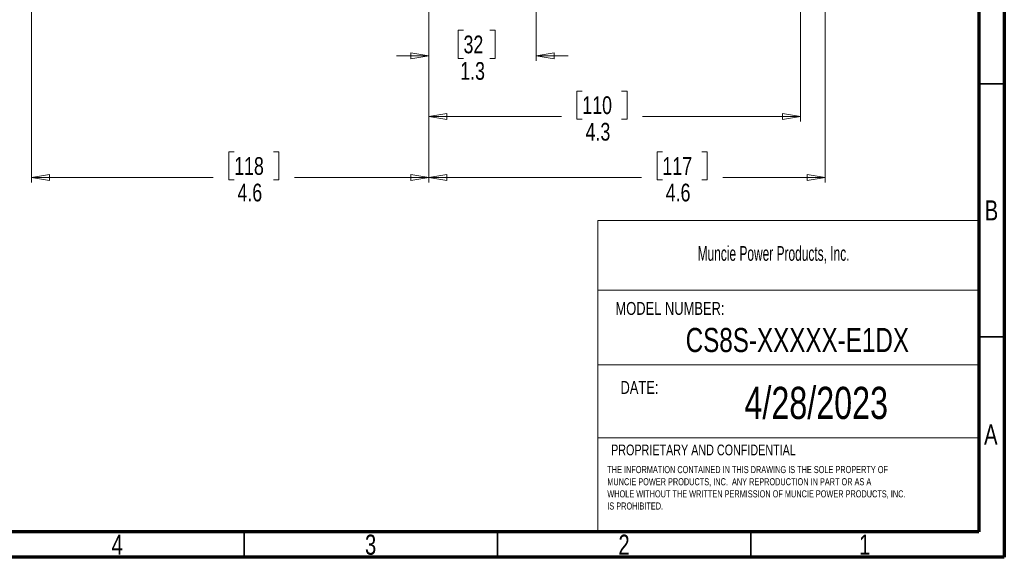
# Model space of a CAD drawing. Header units: inches. Extents: x 0.6 to 16.3, y 0.2 to 11.5.
# Tile 7 of 9: x 8.7 to 16.3, y 0.2 to 4.4. Entities that reach past the tile are written whole.
import ezdxf

# ---------------------------------------------------------------- set-up
doc = ezdxf.new("R2010")
doc.units = ezdxf.units.IN
doc.header["$MEASUREMENT"] = 0
doc.styles.add('SLDTEXTSTYLE0', font='TXT', dxfattribs={"width": 0.75})
doc.styles.add('SLDTEXTSTYLE1', font='TXT', dxfattribs={"width": 0.605})
doc.dimstyles.new('SLDDIMSTYLE1', dxfattribs={"dimtxt": 0.137795, "dimasz": 0.14, "dimexe": 0, "dimexo": 0.0625, "dimgap": 0.034449, "dimtad": 0, "dimdec": 1, "dimlfac": 1.5, "dimrnd": 1e-09, "dimzin": 12, "dimdsep": 46, "dimtxsty": 'SLDTEXTSTYLE0', "dimblk1": 'CLOSED', "dimblk2": 'CLOSED', "dimsah": 1, "dimcen": 0.09, "dimadec": 0, "dimazin": 3, "dimtfac": 1, "dimtdec": 1, "dimtofl": 0, "dimtmove": 0, "dimatfit": 3, "dimldrblk": 'CLOSED', "dimfxl": 0, "dimfrac": 2, "dimtolj": 1, "dimtzin": 12, "dimarcsym": 0})
doc.dimstyles.new('SLDDIMSTYLE2', dxfattribs={"dimtxt": 0.137795, "dimasz": 0.14, "dimexe": 0, "dimexo": 0.0625, "dimgap": 0.034449, "dimtad": 0, "dimdec": 1, "dimlfac": 1.5, "dimrnd": 1e-09, "dimzin": 12, "dimdsep": 46, "dimtxsty": 'SLDTEXTSTYLE0', "dimblk1": 'CLOSED', "dimblk2": 'CLOSED', "dimsah": 1, "dimcen": 0.09, "dimadec": 0, "dimazin": 3, "dimtfac": 1, "dimtofl": 0, "dimtmove": 0, "dimatfit": 3, "dimldrblk": 'CLOSED', "dimfxl": 0, "dimfrac": 2, "dimtolj": 1, "dimtzin": 12, "dimarcsym": 0})
doc.dimstyles.new('SLDDIMSTYLE4', dxfattribs={"dimtxt": 0.137795, "dimasz": 0.14, "dimexe": 0, "dimexo": 0.0625, "dimgap": 0.034449, "dimtad": 0, "dimdec": 1, "dimlfac": 1.5, "dimrnd": 1e-09, "dimzin": 12, "dimdsep": 46, "dimtxsty": 'SLDTEXTSTYLE0', "dimblk1": 'CLOSED', "dimblk2": 'CLOSED', "dimsah": 1, "dimcen": 0.09, "dimadec": 0, "dimazin": 3, "dimtfac": 1, "dimtdec": 1, "dimtmove": 0, "dimatfit": 0, "dimldrblk": 'CLOSED', "dimfxl": 0, "dimfrac": 2, "dimtolj": 1, "dimtzin": 12, "dimarcsym": 0})

# ---------------------------------------------------------------- blocks, each defined once
blk = doc.blocks.new('SW_NOTE_0')
at = {"color": 0, "linetype": 'Continuous', "lineweight": 0, "char_height": 0.055, "attachment_point": 1, "style": 'SLDTEXTSTYLE0'}
for s, insert in [('THE INFORMATION CONTAINED IN THIS DRAWING IS THE SOLE PROPERTY OF', (0, 0.0709)), ('MUNCIE POWER PRODUCTS, INC.  ANY REPRODUCTION IN PART OR AS A', (0, -0.0235)), ('WHOLE WITHOUT THE WRITTEN PERMISSION OF MUNCIE POWER PRODUCTS, INC.', (0, -0.1178)), ('IS PROHIBITED.', (0, -0.2122))]:
    blk.add_mtext(s, dxfattribs=dict(at, insert=insert))
blk = doc.blocks.new('_Closed')
at = {"color": 0, "linetype": 'ByBlock', "lineweight": -2}
for p, q in [((-1, 0.166667), (0, 0)), ((-1, 0.166667), (-1, -0.166667)), ((0, 0), (-1, -0.166667)), ((0, 0), (-1, 0))]:
    blk.add_line(p, q, dxfattribs=at)
blk = doc.blocks.new('_D_1')
at = {"color": 7, "linetype": 'Continuous', "lineweight": 0}
for p, q in [((14.7544, 6.4466), (14.7544, 3.5829)), ((11.8677, 5.229), (11.8677, 3.5829)), ((13.0602, 3.8207), (13.0183, 3.8207)), ((13.0183, 3.8207), (13.0183, 3.6019)), ((13.3657, 3.8207), (13.4077, 3.8207)), ((13.4077, 3.8207), (13.4077, 3.6019)), ((11.8677, 3.6222), (12.8974, 3.6222)), ((13.0183, 3.6019), (13.0602, 3.6019)), ((13.4077, 3.6019), (13.3657, 3.6019)), ((14.7544, 3.6222), (13.5285, 3.6222))]:
    blk.add_line(p, q, dxfattribs=at)
at = {"color": 7, "linetype": 'Continuous', "lineweight": 18, "xscale": 0.14, "yscale": 0.14, "rotation": 180.0000000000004}
blk.add_blockref('_Closed', (11.8677, 3.6222), dxfattribs=at)
at = {"color": 7, "linetype": 'Continuous', "lineweight": 18, "xscale": 0.14, "yscale": 0.14}
blk.add_blockref('_Closed', (14.7544, 3.6222), dxfattribs=at)
at = {"color": 7, "linetype": 'Continuous', "lineweight": 18, "char_height": 0.1378, "attachment_point": 1, "style": 'SLDTEXTSTYLE0'}
for s, insert in [('110', (13.0602, 3.7796)), ('4.3', (13.0857, 3.5734))]:
    blk.add_mtext(s, dxfattribs=dict(at, insert=insert))
blk = doc.blocks.new('_D_2')
at = {"color": 7, "linetype": 'Continuous', "lineweight": 0}
for p, q in [((11.8677, 4.903), (11.8677, 3.1104)), ((8.781, 4.449), (8.781, 3.1104)), ((10.3556, 3.3482), (10.3136, 3.3482)), ((10.3136, 3.3482), (10.3136, 3.1295)), ((10.6611, 3.3482), (10.703, 3.3482)), ((10.703, 3.3482), (10.703, 3.1295)), ((8.781, 3.1498), (10.1928, 3.1498)), ((11.8677, 3.1498), (10.8239, 3.1498)), ((10.3136, 3.1295), (10.3556, 3.1295)), ((10.703, 3.1295), (10.6611, 3.1295))]:
    blk.add_line(p, q, dxfattribs=at)
at = {"color": 7, "linetype": 'Continuous', "lineweight": 18, "xscale": 0.14, "yscale": 0.14, "rotation": 180.0000000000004}
blk.add_blockref('_Closed', (8.781, 3.1498, -0.7648), dxfattribs=at)
at = {"color": 7, "linetype": 'Continuous', "lineweight": 18, "xscale": 0.14, "yscale": 0.14}
blk.add_blockref('_Closed', (11.8677, 3.1498, -0.7648), dxfattribs=at)
at = {"color": 7, "linetype": 'Continuous', "lineweight": 18, "char_height": 0.1378, "attachment_point": 1, "style": 'SLDTEXTSTYLE0'}
for s, insert in [('118', (10.3556, 3.3071)), ('4.6', (10.3811, 3.101))]:
    blk.add_mtext(s, dxfattribs=dict(at, insert=insert))
blk = doc.blocks.new('_D_3')
at = {"color": 7, "linetype": 'Continuous', "lineweight": 0}
for p, q in [((11.8677, 4.903), (11.8677, 3.1104)), ((14.9478, 4.449), (14.9478, 3.1104)), ((13.6828, 3.3482), (13.6408, 3.3482)), ((13.6408, 3.3482), (13.6408, 3.1295)), ((13.9882, 3.3482), (14.0302, 3.3482)), ((14.0302, 3.3482), (14.0302, 3.1295)), ((11.8677, 3.1498), (13.52, 3.1498)), ((14.9478, 3.1498), (14.151, 3.1498)), ((13.6408, 3.1295), (13.6828, 3.1295)), ((14.0302, 3.1295), (13.9882, 3.1295))]:
    blk.add_line(p, q, dxfattribs=at)
at = {"color": 7, "linetype": 'Continuous', "lineweight": 18, "xscale": 0.14, "yscale": 0.14, "rotation": 180.0000000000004}
blk.add_blockref('_Closed', (11.8677, 3.1498, -0.7648), dxfattribs=at)
at = {"color": 7, "linetype": 'Continuous', "lineweight": 18, "xscale": 0.14, "yscale": 0.14}
blk.add_blockref('_Closed', (14.9478, 3.1498, -0.7648), dxfattribs=at)
at = {"color": 7, "linetype": 'Continuous', "lineweight": 18, "char_height": 0.1378, "attachment_point": 1, "style": 'SLDTEXTSTYLE0'}
for s, insert in [('117', (13.6828, 3.3071)), ('4.6', (13.7082, 3.101))]:
    blk.add_mtext(s, dxfattribs=dict(at, insert=insert))
blk = doc.blocks.new('_D_5')
at = {"color": 7, "linetype": 'Continuous', "lineweight": 0}
for p, q in [((12.7011, 7.4487), (12.7011, 4.0553)), ((11.8677, 5.229), (11.8677, 4.0553)), ((12.1373, 4.2931), (12.0953, 4.2931)), ((12.0953, 4.2931), (12.0953, 4.0744)), ((12.3409, 4.2931), (12.3829, 4.2931)), ((12.3829, 4.2931), (12.3829, 4.0744)), ((11.8677, 4.0947), (11.6177, 4.0947)), ((12.0953, 4.0744), (12.1373, 4.0744)), ((12.3829, 4.0744), (12.3409, 4.0744)), ((12.7011, 4.0947), (12.9511, 4.0947))]:
    blk.add_line(p, q, dxfattribs=at)
at = {"color": 7, "linetype": 'Continuous', "lineweight": 18, "xscale": 0.14, "yscale": 0.14}
blk.add_blockref('_Closed', (11.8677, 4.0947, -0.7648), dxfattribs=at)
at = {"color": 7, "linetype": 'Continuous', "lineweight": 18, "xscale": 0.14, "yscale": 0.14, "rotation": 180.0000000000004}
blk.add_blockref('_Closed', (12.7011, 4.0947, -0.7648), dxfattribs=at)
at = {"color": 7, "linetype": 'Continuous', "lineweight": 18, "char_height": 0.1378, "attachment_point": 1, "style": 'SLDTEXTSTYLE0'}
for s, insert in [('32', (12.1373, 4.252)), ('1.3', (12.1119, 4.0458))]:
    blk.add_mtext(s, dxfattribs=dict(at, insert=insert))

msp = doc.modelspace()

# ---------------------------------------------------------------- linework, layer by layer
at = {"color": 7, "linetype": 'Continuous', "lineweight": 70}
for p, q in [((16.3386, 11.4961), (16.3386, 0.1969)), ((16.1417, 11.2992), (16.1417, 0.3937)), ((16.1417, 0.3937), (0.7874, 0.3937)), ((16.3386, 0.1969), (0.5906, 0.1969))]:
    msp.add_line(p, q, dxfattribs=at)
at = {"color": 7, "linetype": 'Continuous', "lineweight": 35}
for p, q in [((16.1417, 3.878), (16.3386, 3.878)), ((16.1417, 1.9094), (16.3386, 1.9094)), ((10.4331, 0.3937), (10.4331, 0.1969)), ((12.4016, 0.3937), (12.4016, 0.1969)), ((14.3701, 0.3937), (14.3701, 0.1969))]:
    msp.add_line(p, q, dxfattribs=at)
at = {"color": 7, "linetype": 'Continuous', "lineweight": 18}
for p, q in [((13.1816, 2.8134), (13.1816, 0.4099)), ((13.1816, 2.8134), (16.1417, 2.8134)), ((13.1816, 2.2736), (16.1417, 2.2736)), ((13.1816, 1.6919), (16.1417, 1.6919)), ((13.1816, 1.1263), (16.1417, 1.1263))]:
    msp.add_line(p, q, dxfattribs=at)

# ---------------------------------------------------------------- block references
at = {"color": 7, "linetype": 'Continuous', "lineweight": 0}
msp.add_blockref('SW_NOTE_0', (13.2544, 0.8353), dxfattribs=at)

# ---------------------------------------------------------------- texts
for s, insert, char_height, attachment_point, style in [('B', (16.239, 2.9714), 0.1562, 2, 'SLDTEXTSTYLE0'), ('Muncie Power Products, Inc.', (13.9562, 2.6158), 0.114583, 1, 'SLDTEXTSTYLE1'), ('MODEL NUMBER:', (13.3177, 2.1812), 0.1, 1, 'SLDTEXTSTYLE0'), ('CS8S-XXXXX-E1DX', (14.7308, 1.9795), 0.1875, 2, 'SLDTEXTSTYLE0'), ('DATE:', (13.3567, 1.5668), 0.1, 1, 'SLDTEXTSTYLE0'), ('4/28/2023', (14.8775, 1.522), 0.25, 2, 'SLDTEXTSTYLE0'), ('A', (16.2338, 1.2293), 0.1562, 2, 'SLDTEXTSTYLE0'), ('PROPRIETARY AND CONFIDENTIAL', (13.2838, 1.0729), 0.083333, 1, 'SLDTEXTSTYLE0'), ('4', (9.4472, 0.373), 0.1562, 2, 'SLDTEXTSTYLE0'), ('3', (11.4157, 0.373), 0.1562, 2, 'SLDTEXTSTYLE0'), ('2', (13.3843, 0.373), 0.1562, 2, 'SLDTEXTSTYLE0'), ('1', (15.2543, 0.373), 0.1562, 2, 'SLDTEXTSTYLE0')]:
    msp.add_mtext(s, dxfattribs=dict(at, insert=insert, char_height=char_height, attachment_point=attachment_point, style=style))

# ---------------------------------------------------------------- dimensions: what is measured, and where the dimension line sits
at = {"color": 7, "linetype": 'Continuous', "lineweight": 18}
for base, p1, p2, dimstyle, picture, middle in [((11.8677, 4.0947), (12.7011, 7.4881), (11.8677, 5.2684), 'SLDDIMSTYLE4', '_D_5', (12.2391, 4.0947)), ((14.7544, 3.6222), (11.8677, 5.2684), (14.7544, 6.486), 'SLDDIMSTYLE1', '_D_1', (13.213, 3.6222)), ((11.8677, 3.1498), (8.781, 4.4884), (11.8677, 4.9424), 'SLDDIMSTYLE1', '_D_2', (10.5083, 3.1498))]:
    dim = msp.add_linear_dim(base=base, p1=p1, p2=p2, dimstyle=dimstyle, dxfattribs=at)
    dim.commit()
    dim.dimension.update_dxf_attribs({"geometry": picture, "text_midpoint": middle, "dimtype": 160})
dim = msp.add_linear_dim(base=(14.9478, 3.1498), p1=(11.8677, 4.9424), p2=(14.9478, 4.4884), angle=0, dimstyle='SLDDIMSTYLE2', dxfattribs=at)
dim.commit()
dim.dimension.update_dxf_attribs({"geometry": '_D_3', "text_midpoint": (13.8355, 3.1498), "dimtype": 160})

doc.saveas('drawing.dxf')
